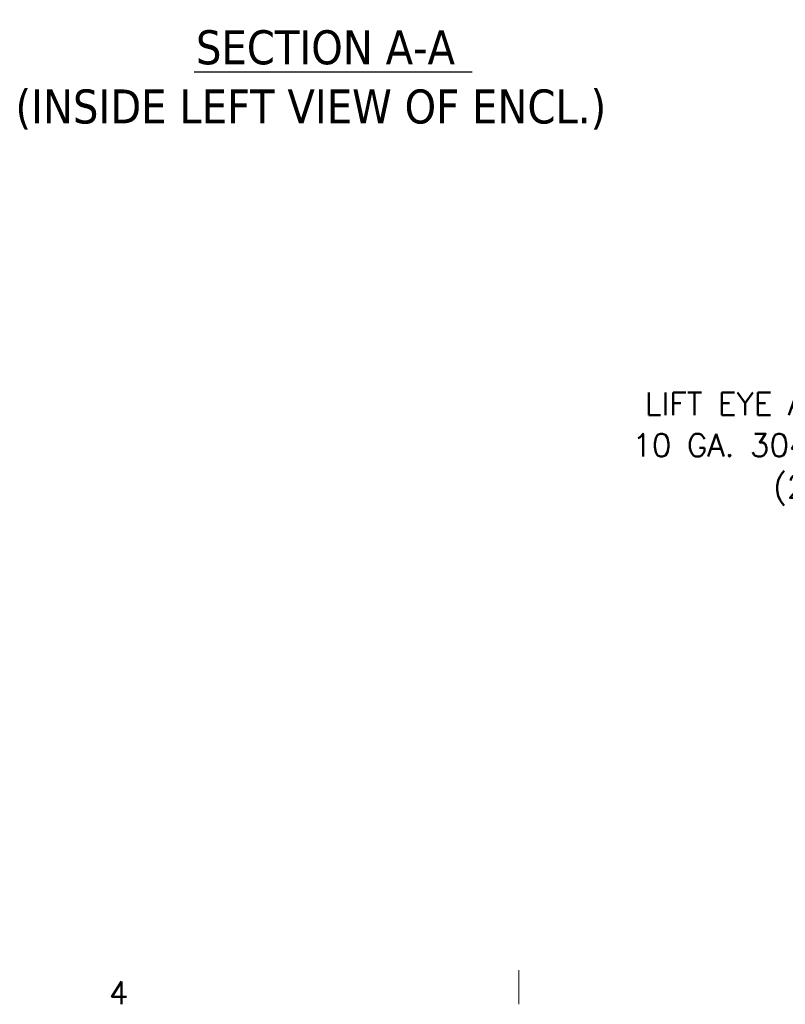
# Model space of a CAD drawing. Header units: inches. Extents: x 2 to 304, y 7 to 191.
# Tile 28 of 53: x 172 to 221, y 9 to 72. Entities that reach past the tile are written whole.
import ezdxf

# ---------------------------------------------------------------- set-up
doc = ezdxf.new("R2010")
doc.units = ezdxf.units.IN
doc.header["$LTSCALE"] = 18
doc.header["$MEASUREMENT"] = 0
doc.layers.get('0').update_dxf_attribs({"lineweight": 0})
doc.layers.add('Border (ANSI)', color=7, linetype='Continuous', lineweight=5)
doc.layers.add('Symbol (ANSI)', color=7, linetype='Continuous', lineweight=5)
doc.styles.add('Note Text (ANSI)', font='RomanS.shx')
doc.styles.add('ROMANS', font='romans.shx')
doc.styles.add('Text Style168', font='tahoma.ttf')
doc.styles.add('Text Style29', font='tahoma.ttf')
doc.dimstyles.new('Default (ANSI)$7', dxfattribs={"dimscale": 18, "dimtxt": 0.08, "dimasz": 0.098425, "dimexe": 0.125, "dimexo": 0.0625, "dimgap": 0.031496, "dimtad": 0, "dimtih": 1, "dimtoh": 1, "dimrnd": 1e-08, "dimzin": 0, "dimdsep": 46, "dimtxsty": 'ROMANS', "dimcen": 0.09, "dimdle": 0.393701, "dimclrd": 256, "dimclre": 256, "dimclrt": 256, "dimadec": 0, "dimazin": 0, "dimtfac": 1.25, "dimtofl": 0, "dimtmove": 0, "dimatfit": 3, "dimfxl": 0, "dimtolj": 1, "dimtzin": 0, "dimlwd": -1, "dimlwe": -1, "dimarcsym": 0})

# ---------------------------------------------------------------- blocks, each defined once
blk = doc.blocks.new('Borders Default Border')
at = {"layer": 'Border (ANSI)'}
blk.add_line((11.3333, 0.62), (11.3333, 0.5), dxfattribs=at)
at = {"layer": 'Border (ANSI)', "insert": (9.8883, 0.5), "char_height": 0.08, "attachment_point": 7, "style": 'Note Text (ANSI)'}
blk.add_mtext('4', dxfattribs=at)

msp = doc.modelspace()

# ---------------------------------------------------------------- linework, layer by layer
at = {"layer": 'Symbol (ANSI)', "lineweight": 30}
msp.add_line((183.3985, 68.2217), (201.0286, 68.2217), dxfattribs=at)

# ---------------------------------------------------------------- block references
at = {"xscale": 18, "yscale": 18, "zscale": 18}
msp.add_blockref('Borders Default Border', (0, 0), dxfattribs=at)

# ---------------------------------------------------------------- texts
at = {"layer": 'Symbol (ANSI)', "char_height": 2.16, "attachment_point": 7}
for s, insert, style in [('SECTION A-A', (183.5091, 68.6622), 'Text Style168'), ('(INSIDE LEFT VIEW OF ENCL.)', (172.0495, 64.5544), 'Text Style29')]:
    msp.add_mtext(s, dxfattribs=dict(at, insert=insert, style=style))
at = {"layer": 'Symbol (ANSI)', "insert": (227.0678, 44.2726), "char_height": 1.44, "width": 19.099553, "attachment_point": 6, "line_spacing_factor": 1.093904, "style": 'ROMANS'}
msp.add_mtext('{\\fRomanS|b0|i0;\\H1.4400;LIFT EYE ANGLE\\P10 GA. 304 S.S.\\P(2 PL.)}', dxfattribs=at)

# ---------------------------------------------------------------- leaders
at = {"layer": 'Symbol (ANSI)', "annotation_type": 0, "has_hookline": 1, "hookline_direction": 1, "text_width": 18.2299}
msp.add_leader([(236.9548, 40.4145), (229.4064, 44.2726), (227.6347, 44.2726)], dimstyle='Default (ANSI)$7', override={"dimtad": 0}, dxfattribs=at)

doc.saveas('drawing.dxf')
